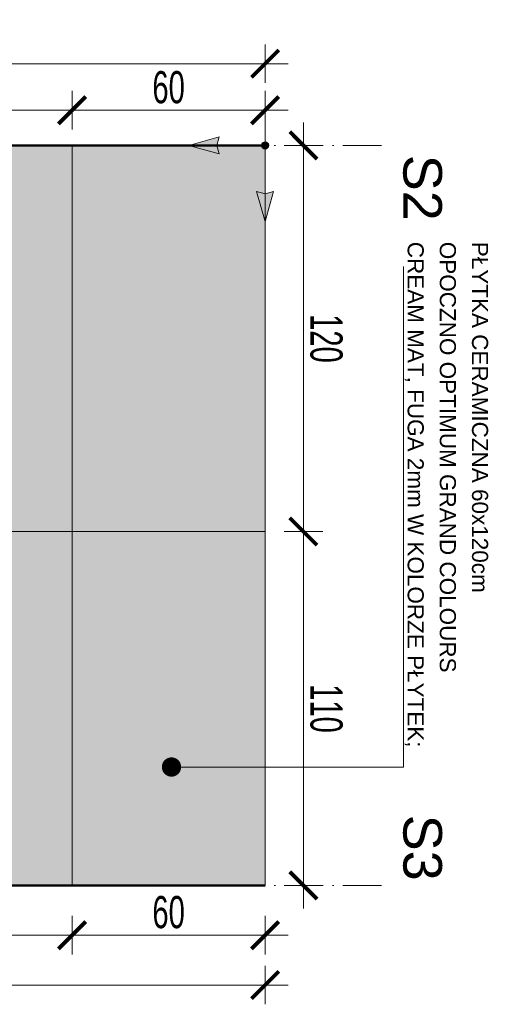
# Model space of a CAD drawing. Header units: millimetres. Extents: x -6792 to 22441, y -13430 to 4653.
# Tile 123 of 256: x -3225 to -3078, y -8207 to -7901. Entities that reach past the tile are written whole.
import ezdxf
from ezdxf import colors
from ezdxf.entities.mleader import LeaderData, LeaderLine
from ezdxf.math import Vec2, Vec3

# ---------------------------------------------------------------- set-up
doc = ezdxf.new("R2010")
doc.units = ezdxf.units.MM
doc.linetypes.add('ACAD_ISO02W100', pattern=[15, 12, -3])
doc.linetypes.add('ACAD_ISO10W100', pattern=[18, 12, -3, 0, -3])
for name, color, linetype, lineweight in [('_A_KOLORYSTYKA ŚCIAN', 40, 'Continuous', 5), ('_A_OPIS', 253, 'Continuous', 9), ('_A_ROZWINIĘCIA_RYSUNEK ŚCIAN', 252, 'Continuous', 15), ('_A_ROZWINIĘCIA_WYMIARY', 252, 'Continuous', 15), ('_A_WIDOK', 163, 'Continuous', 13), ('_A_ŚCIANY PROJEKTOWANE', 150, 'Continuous', 50)]:
    doc.layers.add(name, color=color, linetype=linetype, lineweight=lineweight)
doc.styles.add('DIM', font='arial.ttf', dxfattribs={"width": 0.65})
doc.styles.get("Standard").update_dxf_attribs({"font": 'arial.ttf'})
doc.dimstyles.new('BP_EU_25-50', dxfattribs={"dimtxt": 10, "dimasz": 0.8, "dimexe": 0.75, "dimexo": 1, "dimgap": 2, "dimtad": 1, "dimdec": 0, "dimzin": 9, "dimdsep": 46, "dimtxsty": 'DIM', "dimblk": 'ARCH_1', "dimcen": 0, "dimdle": 50, "dimse1": 1, "dimse2": 1, "dimclrd": 256, "dimclre": 256, "dimclrt": 256, "dimadec": 0, "dimazin": 2, "dimtfac": 1, "dimtdec": 0, "dimtix": 1, "dimtmove": 2, "dimatfit": 0, "dimfxl": 0.75, "dimtolj": 1, "dimtzin": 0, "dimlwd": 15, "dimlwe": -1, "dimarcsym": 0})

# ---------------------------------------------------------------- blocks, each defined once
blk = doc.blocks.new('początek')
at = {"true_color": 0xf61509}
h = blk.add_hatch(color=1, dxfattribs=at)
h.dxf.hatch_style = 2
h.paths.add_polyline_path([(0, 24.67), (-2.76, 14.93), (0, 15.67), (2.76, 14.93)])
h = blk.add_hatch(color=1, dxfattribs=at)
h.dxf.hatch_style = 2
h.paths.add_polyline_path([(-1.16, 0), (-1.16, -0.06), (-1.15, -0.12), (-1.15, -0.18), (-1.13, -0.24), (-1.12, -0.3), (-1.1, -0.36), (-1.08, -0.42), (-1.06, -0.47), (-1.03, -0.53), (-1, -0.58), (-0.97, -0.63), (-0.94, -0.68), (-0.9, -0.73), (-0.86, -0.78), (-0.82, -0.82), (-0.78, -0.86), (-0.73, -0.9), (-0.68, -0.94), (-0.63, -0.97), (-0.58, -1), (-0.53, -1.03), (-0.47, -1.06), (-0.42, -1.08), (-0.36, -1.1), (-0.3, -1.12), (-0.24, -1.13), (-0.18, -1.15), (-0.12, -1.15), (-0.06, -1.16), (0, -1.16), (0.06, -1.16), (0.12, -1.15), (0.18, -1.15), (0.24, -1.13), (0.3, -1.12), (0.36, -1.1), (0.42, -1.08), (0.47, -1.06), (0.53, -1.03), (0.58, -1), (0.63, -0.97), (0.68, -0.94), (0.73, -0.9), (0.78, -0.86), (0.82, -0.82), (0.86, -0.78), (0.9, -0.73), (0.94, -0.68), (0.97, -0.63), (1, -0.58), (1.03, -0.53), (1.06, -0.47), (1.08, -0.42), (1.1, -0.36), (1.12, -0.3), (1.13, -0.24), (1.15, -0.18), (1.15, -0.12), (1.16, -0.06), (1.16, 0), (1.16, 0.06), (1.15, 0.12), (1.15, 0.18), (1.13, 0.24), (1.12, 0.3), (1.1, 0.36), (1.08, 0.42), (1.06, 0.47), (1.03, 0.53), (1, 0.58), (0.97, 0.63), (0.94, 0.68), (0.9, 0.73), (0.86, 0.78), (0.82, 0.82), (0.78, 0.86), (0.73, 0.9), (0.68, 0.94), (0.63, 0.97), (0.58, 1), (0.53, 1.03), (0.47, 1.06), (0.42, 1.08), (0.36, 1.1), (0.3, 1.12), (0.24, 1.13), (0.18, 1.15), (0.12, 1.15), (0.06, 1.16), (0, 1.16), (-0.06, 1.16), (-0.12, 1.15), (-0.18, 1.15), (-0.24, 1.13), (-0.3, 1.12), (-0.36, 1.1), (-0.42, 1.08), (-0.47, 1.06), (-0.53, 1.03), (-0.58, 1), (-0.63, 0.97), (-0.68, 0.94), (-0.73, 0.9), (-0.78, 0.86), (-0.82, 0.82), (-0.86, 0.78), (-0.9, 0.73), (-0.94, 0.68), (-0.97, 0.63), (-1, 0.58), (-1.03, 0.53), (-1.06, 0.47), (-1.08, 0.42), (-1.1, 0.36), (-1.12, 0.3), (-1.13, 0.24), (-1.15, 0.18), (-1.15, 0.12), (-1.16, 0.06)])
h = blk.add_hatch(color=1, dxfattribs=at)
h.dxf.hatch_style = 2
h.paths.add_polyline_path([(24.67, 0), (14.93, 2.76), (15.67, 0), (14.93, -2.76)])
at = {"color": 1, "true_color": 0xf61509}
for p, q in [((0, 15.67), (0, 1.16)), ((1.16, 0), (15.67, 0)), ((0, -1.16), (0, -6.42))]:
    blk.add_line(p, q, dxfattribs=at)
for points in [[(0, 15.67), (2.76, 14.93), (0, 24.67), (-2.76, 14.93)], [(15.67, 0), (14.93, 2.76), (24.67, 0), (14.93, -2.76)]]:
    blk.add_lwpolyline(points, close=True, dxfattribs=at)
blk.add_circle((0, 0), 1.16, dxfattribs=at)
blk = doc.blocks.new('ARCH_1')
for p, q in [((0, 7.5), (0, -7.5)), ((8.92, 0), (-8.92, 0))]:
    blk.add_line(p, q)
at = {"const_width": 1.5}
blk.add_lwpolyline([(5.3, 5.3), (-5.3, -5.3)], dxfattribs=at)
blk = doc.blocks.new('*D1835')
at = {"layer": '_A_ROZWINIĘCIA_WYMIARY', "lineweight": 15, "transparency": 16777216}
blk.add_line((-3267.43, -8185.93), (-3209.03, -8185.93), dxfattribs=at)
at = {"layer": 'Defpoints', "color": 0, "transparency": 16777216}
for p in [(-3268.23, -8170.47), (-3208.23, -8170.47), (-3208.23, -8185.93)]:
    blk.add_point(p, dxfattribs=at)
at = {"layer": '_A_ROZWINIĘCIA_WYMIARY', "lineweight": 15, "transparency": 16777216, "xscale": 0.8, "yscale": 0.8, "zscale": 0.8, "rotation": 180}
blk.add_blockref('ARCH_1', (-3268.23, -8185.93), dxfattribs=at)
at = {"layer": '_A_ROZWINIĘCIA_WYMIARY', "lineweight": 15, "transparency": 16777216, "xscale": 0.8, "yscale": 0.8, "zscale": 0.8}
blk.add_blockref('ARCH_1', (-3208.23, -8185.93), dxfattribs=at)
at = {"layer": '_A_ROZWINIĘCIA_WYMIARY', "transparency": 16777216, "insert": (-3238.23, -8178.82), "char_height": 10, "attachment_point": 5, "style": 'DIM'}
blk.add_mtext('\\A1;60', dxfattribs=at)
blk = doc.blocks.new('*D1836')
at = {"layer": '_A_ROZWINIĘCIA_WYMIARY', "lineweight": 15, "transparency": 16777216}
blk.add_line((-3207.43, -8185.93), (-3149.03, -8185.93), dxfattribs=at)
at = {"layer": 'Defpoints', "color": 0, "transparency": 16777216}
for p in [(-3208.23, -8170.47), (-3148.23, -8170.47), (-3148.23, -8185.93)]:
    blk.add_point(p, dxfattribs=at)
at = {"layer": '_A_ROZWINIĘCIA_WYMIARY', "lineweight": 15, "transparency": 16777216, "xscale": 0.8, "yscale": 0.8, "zscale": 0.8, "rotation": 180}
blk.add_blockref('ARCH_1', (-3208.23, -8185.93), dxfattribs=at)
at = {"layer": '_A_ROZWINIĘCIA_WYMIARY', "lineweight": 15, "transparency": 16777216, "xscale": 0.8, "yscale": 0.8, "zscale": 0.8}
blk.add_blockref('ARCH_1', (-3148.23, -8185.93), dxfattribs=at)
at = {"layer": '_A_ROZWINIĘCIA_WYMIARY', "transparency": 16777216, "insert": (-3178.23, -8178.82), "char_height": 10, "attachment_point": 5, "style": 'DIM'}
blk.add_mtext('\\A1;60', dxfattribs=at)
blk = doc.blocks.new('*D1837')
at = {"layer": '_A_ROZWINIĘCIA_WYMIARY', "lineweight": 15, "transparency": 16777216}
blk.add_line((-3149.03, -8201.41), (-3447.43, -8201.41), dxfattribs=at)
at = {"layer": 'Defpoints', "color": 0, "transparency": 16777216}
for p in [(-3448.23, -8170.47), (-3148.23, -8170.47), (-3448.23, -8201.41)]:
    blk.add_point(p, dxfattribs=at)
at = {"layer": '_A_ROZWINIĘCIA_WYMIARY', "lineweight": 15, "transparency": 16777216, "xscale": 0.8, "yscale": 0.8, "zscale": 0.8, "rotation": 180}
blk.add_blockref('ARCH_1', (-3448.23, -8201.41), dxfattribs=at)
at = {"layer": '_A_ROZWINIĘCIA_WYMIARY', "lineweight": 15, "transparency": 16777216, "xscale": 0.8, "yscale": 0.8, "zscale": 0.8}
blk.add_blockref('ARCH_1', (-3148.23, -8201.41), dxfattribs=at)
at = {"layer": '_A_ROZWINIĘCIA_WYMIARY', "transparency": 16777216, "insert": (-3298.23, -8194.3), "char_height": 10, "attachment_point": 5, "style": 'DIM'}
blk.add_mtext('\\A1;300', dxfattribs=at)
blk = doc.blocks.new('*D1857')
at = {"layer": '_A_ROZWINIĘCIA_WYMIARY', "lineweight": 15, "transparency": 16777216}
blk.add_line((-3149.03, -7929.56), (-3207.43, -7929.56), dxfattribs=at)
at = {"layer": 'Defpoints', "color": 0, "transparency": 16777216}
for p in [(-3208.23, -7929.56), (-3208.23, -7940.47), (-3148.23, -7940.47)]:
    blk.add_point(p, dxfattribs=at)
at = {"layer": '_A_ROZWINIĘCIA_WYMIARY', "lineweight": 15, "transparency": 16777216, "xscale": 0.8, "yscale": 0.8, "zscale": 0.8, "rotation": 180}
blk.add_blockref('ARCH_1', (-3208.23, -7929.56), dxfattribs=at)
at = {"layer": '_A_ROZWINIĘCIA_WYMIARY', "lineweight": 15, "transparency": 16777216, "xscale": 0.8, "yscale": 0.8, "zscale": 0.8}
blk.add_blockref('ARCH_1', (-3148.23, -7929.56), dxfattribs=at)
at = {"layer": '_A_ROZWINIĘCIA_WYMIARY', "transparency": 16777216, "insert": (-3178.23, -7922.46), "char_height": 10, "attachment_point": 5, "style": 'DIM'}
blk.add_mtext('\\A1;60', dxfattribs=at)
blk = doc.blocks.new('*D1858')
at = {"layer": '_A_ROZWINIĘCIA_WYMIARY', "lineweight": 15, "transparency": 16777216}
blk.add_line((-3209.03, -7929.56), (-3267.43, -7929.56), dxfattribs=at)
at = {"layer": 'Defpoints', "color": 0, "transparency": 16777216}
for p in [(-3268.23, -7929.56), (-3268.23, -7940.47), (-3208.23, -7940.47)]:
    blk.add_point(p, dxfattribs=at)
at = {"layer": '_A_ROZWINIĘCIA_WYMIARY', "lineweight": 15, "transparency": 16777216, "xscale": 0.8, "yscale": 0.8, "zscale": 0.8, "rotation": 180}
blk.add_blockref('ARCH_1', (-3268.23, -7929.56), dxfattribs=at)
at = {"layer": '_A_ROZWINIĘCIA_WYMIARY', "lineweight": 15, "transparency": 16777216, "xscale": 0.8, "yscale": 0.8, "zscale": 0.8}
blk.add_blockref('ARCH_1', (-3208.23, -7929.56), dxfattribs=at)
at = {"layer": '_A_ROZWINIĘCIA_WYMIARY', "transparency": 16777216, "insert": (-3238.23, -7922.46), "char_height": 10, "attachment_point": 5, "style": 'DIM'}
blk.add_mtext('\\A1;60', dxfattribs=at)
blk = doc.blocks.new('*D1863')
at = {"layer": '_A_ROZWINIĘCIA_WYMIARY', "lineweight": 15, "transparency": 16777216}
blk.add_line((-3447.43, -7915.08), (-3149.03, -7915.08), dxfattribs=at)
at = {"layer": 'Defpoints', "color": 0, "transparency": 16777216}
for p in [(-3148.23, -7915.08), (-3448.23, -7940.47), (-3148.23, -7940.47)]:
    blk.add_point(p, dxfattribs=at)
at = {"layer": '_A_ROZWINIĘCIA_WYMIARY', "lineweight": 15, "transparency": 16777216, "xscale": 0.8, "yscale": 0.8, "zscale": 0.8, "rotation": 180}
blk.add_blockref('ARCH_1', (-3448.23, -7915.08), dxfattribs=at)
at = {"layer": '_A_ROZWINIĘCIA_WYMIARY', "lineweight": 15, "transparency": 16777216, "xscale": 0.8, "yscale": 0.8, "zscale": 0.8}
blk.add_blockref('ARCH_1', (-3148.23, -7915.08), dxfattribs=at)
at = {"layer": '_A_ROZWINIĘCIA_WYMIARY', "transparency": 16777216, "insert": (-3298.23, -7907.97), "char_height": 10, "attachment_point": 5, "style": 'DIM'}
blk.add_mtext('\\A1;300', dxfattribs=at)
blk = doc.blocks.new('_Dot')
at = {"color": 0, "linetype": 'ByBlock', "lineweight": -2}
blk.add_line((-0.5, 0), (-1, 0), dxfattribs=at)
at = {"color": 0, "linetype": 'ByBlock', "const_width": 0.5}
blk.add_lwpolyline([(-0.25, 0, 1), (0.25, 0, 1)], format="xyb", close=True, dxfattribs=at)
blk = doc.blocks.new('*D3136')
at = {"layer": '_A_ROZWINIĘCIA_WYMIARY', "lineweight": 15, "transparency": 16777216}
blk.add_line((-3136.32, -7941.27), (-3136.32, -8059.67), dxfattribs=at)
at = {"layer": 'Defpoints', "color": 0, "transparency": 16777216}
for p in [(-3148.23, -7940.47), (-3148.23, -8060.47), (-3136.32, -8060.47)]:
    blk.add_point(p, dxfattribs=at)
at = {"layer": '_A_ROZWINIĘCIA_WYMIARY', "lineweight": 15, "transparency": 16777216, "xscale": 0.8, "yscale": 0.8, "zscale": 0.8}
for p, rotation in [((-3136.32, -7940.47), 90), ((-3136.32, -8060.47), 270)]:
    blk.add_blockref('ARCH_1', p, dxfattribs=dict(at, rotation=rotation))
at = {"layer": '_A_ROZWINIĘCIA_WYMIARY', "transparency": 16777216, "insert": (-3129.22, -8000.47), "char_height": 10, "attachment_point": 5, "rotation": 270, "style": 'DIM'}
blk.add_mtext('\\A1;120', dxfattribs=at)
blk = doc.blocks.new('*D3137')
at = {"layer": '_A_ROZWINIĘCIA_WYMIARY', "lineweight": 15, "transparency": 16777216}
blk.add_line((-3136.32, -8061.27), (-3136.32, -8169.67), dxfattribs=at)
at = {"layer": 'Defpoints', "color": 0, "transparency": 16777216}
for p in [(-3148.23, -8060.47), (-3148.23, -8170.47), (-3136.32, -8170.47)]:
    blk.add_point(p, dxfattribs=at)
at = {"layer": '_A_ROZWINIĘCIA_WYMIARY', "lineweight": 15, "transparency": 16777216, "xscale": 0.8, "yscale": 0.8, "zscale": 0.8}
for p, rotation in [((-3136.32, -8060.47), 90), ((-3136.32, -8170.47), 270)]:
    blk.add_blockref('ARCH_1', p, dxfattribs=dict(at, rotation=rotation))
at = {"layer": '_A_ROZWINIĘCIA_WYMIARY', "transparency": 16777216, "insert": (-3129.22, -8115.47), "char_height": 10, "attachment_point": 5, "rotation": 270, "style": 'DIM'}
blk.add_mtext('\\A1;110', dxfattribs=at)

msp = doc.modelspace()

# ---------------------------------------------------------------- hatches: boundary and pattern name
at = {"layer": '_A_ROZWINIĘCIA_RYSUNEK ŚCIAN', "true_color": 0xddccbb}
h = msp.add_hatch(color=254, dxfattribs=at)
h.dxf.hatch_style = 1
h.paths.add_polyline_path([(-3148.225, -8170.47), (-3440.225, -8170.47), (-3440.225, -7940.47), (-3148.225, -7940.47)])

# ---------------------------------------------------------------- linework, layer by layer
at = {"layer": '_A_OPIS', "linetype": 'ACAD_ISO10W100'}
for points in [[(-3112.089, -7940.47), (-3536.225, -7940.47)], [(-3112.087, -8170.47), (-3536.224, -8170.47)]]:
    msp.add_lwpolyline(points, dxfattribs=at)
at = {"layer": '_A_ROZWINIĘCIA_RYSUNEK ŚCIAN'}
for points in [[(-3208.225, -8060.47), (-3208.225, -7940.47), (-3268.225, -7940.47), (-3268.225, -8060.47)], [(-3148.225, -8060.47), (-3148.225, -7940.47), (-3208.225, -7940.47), (-3208.225, -8060.47)], [(-3208.225, -8060.47), (-3208.225, -8170.47), (-3268.225, -8170.47), (-3268.225, -8060.47)], [(-3148.225, -8060.47), (-3148.225, -8170.47), (-3208.225, -8170.47), (-3208.225, -8060.47)]]:
    msp.add_lwpolyline(points, close=True, dxfattribs=at)
at = {"layer": '_A_WIDOK'}
msp.add_lwpolyline([(-3148.227, -8166.97), (-3148.225, -7940.47)], dxfattribs=at)
at = {"layer": '_A_ŚCIANY PROJEKTOWANE'}
for points in [[(-3448.225, -7940.47), (-3148.225, -7940.47)], [(-3448.225, -8170.47), (-3148.225, -8170.47)]]:
    msp.add_lwpolyline(points, dxfattribs=at)

# ---------------------------------------------------------------- block references
at = {"layer": '_A_KOLORYSTYKA ŚCIAN', "xscale": 0.9599320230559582, "yscale": 0.9599320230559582, "zscale": 0.9599320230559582, "rotation": 180}
msp.add_blockref('początek', (-3148.227, -7940.47), dxfattribs=at)

# ---------------------------------------------------------------- texts
at = {"layer": '_A_OPIS', "linetype": 'ACAD_ISO02W100', "char_height": 12, "attachment_point": 9, "rotation": 270}
for s, insert in [('S2', (-3105.434, -7963.888)), ('S3', (-3105.432, -8168.983))]:
    msp.add_mtext_dynamic_manual_height_columns(s, width=46.3498, gutter_width=40, heights=[0], dxfattribs=dict(at, insert=insert))

# ---------------------------------------------------------------- dimensions: what is measured, and where the dimension line sits
at = {"layer": '_A_ROZWINIĘCIA_WYMIARY', "color": 3}
for base, p1, p2, picture, middle in [((-3148.227, -7915.083), (-3448.225, -7940.47), (-3148.227, -7940.47), '*D1863', (-3298.226, -7907.974)), ((-3268.225, -7929.563), (-3208.225, -7940.47), (-3268.225, -7940.47), '*D1858', (-3238.225, -7922.457)), ((-3208.225, -7929.563), (-3148.227, -7940.47), (-3208.225, -7940.47), '*D1857', (-3178.226, -7922.457))]:
    dim = msp.add_linear_dim(base=base, p1=p1, p2=p2, angle=180, dimstyle='BP_EU_25-50', dxfattribs=at)
    dim.commit()
    dim.dimension.update_dxf_attribs({"geometry": picture, "text_midpoint": middle})
at = {"layer": '_A_ROZWINIĘCIA_WYMIARY'}
for base, p1, p2, angle, picture, middle in [((-3136.324, -8060.47), (-3148.227, -7940.47), (-3148.225, -8060.47), 270, '*D3136', (-3129.219, -8000.47)), ((-3136.323, -8170.47), (-3148.227, -8060.47), (-3148.225, -8170.47), 270, '*D3137', (-3129.217, -8115.47)), ((-3448.225, -8201.406), (-3148.225, -8170.47), (-3448.225, -8170.47), 180, '*D1837', (-3298.225, -8194.297)), ((-3208.225, -8185.927), (-3268.225, -8170.47), (-3208.225, -8170.47), 180, '*D1835', (-3238.225, -8178.821)), ((-3148.225, -8185.927), (-3208.225, -8170.47), (-3148.225, -8170.47), 180, '*D1836', (-3178.225, -8178.821))]:
    dim = msp.add_linear_dim(base=base, p1=p1, p2=p2, angle=angle, dimstyle='BP_EU_25-50', dxfattribs=at)
    dim.commit()
    dim.dimension.update_dxf_attribs({"geometry": picture, "text_midpoint": middle})

# ---------------------------------------------------------------- leaders
at = {"layer": '_A_OPIS', "linetype": 'ByBlock'}
ml = msp.add_multileader_mtext('Standard', dxfattribs=at)
ml.set_content('PŁYTKA CERAMICZNA 60x120cm \\POPOCZNO OPTIMUM GRAND COLOURS\\PCREAM MAT, FUGA 2mm W KOLORZE PŁYTEK;', color=256)
ml.set_leader_properties(color=256, linetype='ByLayer', lineweight=-1)
ml.set_arrow_properties(name='DOT')
ml.build(insert=Vec2(0, 0))
ml.multileader.update_dxf_attribs({"text_left_attachment_type": 6, "text_right_attachment_type": 5, "dogleg_length": 3, "arrow_head_size": 6})
ctx = ml.context
ctx.base_point, ctx.char_height, ctx.arrow_head_size, ctx.plane_origin, ctx.plane_x_axis, ctx.plane_y_axis = Vec3(-3084.92, -7968.435), 5, 6, Vec3(-2677.606, -8133.66), Vec3(0, -1), Vec3(1, 0)
ctx.left_attachment, ctx.right_attachment = 6, 5
notes = []
notes.append((ctx, [(0, (1, 1, 0), (-3105.217, -8133.66), (0, 1), 5.014, [(0, [(-3177.331, -8133.66)], 0, [])])]))
ctx.mtext.insert, ctx.mtext.text_direction, ctx.mtext.rotation, ctx.mtext.line_spacing_factor, ctx.mtext.flow_direction = Vec3(-3078.92, -7970.435), Vec3(0, -1), 4.712389, 1.2, 5
for ctx, leaders in notes:
    for number, flags, end, landing, length, lines in leaders:
        leader = LeaderData()
        leader.index, (leader.has_last_leader_line, leader.has_dogleg_vector, leader.attachment_direction) = number, flags
        leader.last_leader_point, leader.dogleg_vector, leader.dogleg_length = Vec3(end), Vec3(landing), length
        for number, points, colour, breaks in lines:
            line = LeaderLine()
            line.index, line.vertices, line.color, line.breaks = number, Vec3.list(points), colors.encode_raw_color(colour), breaks
            leader.lines.append(line)
        ctx.leaders.append(leader)

doc.saveas('drawing.dxf')
